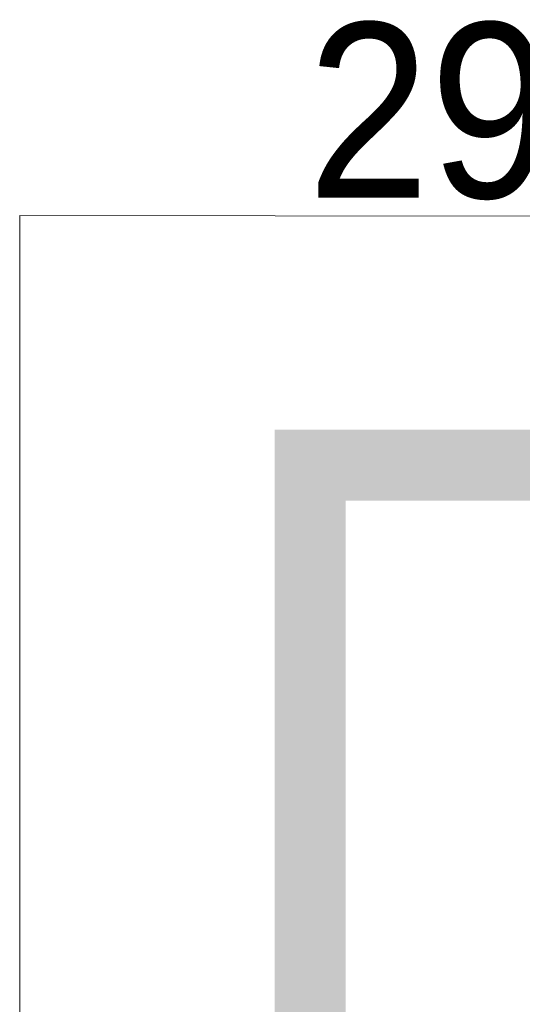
# Model space of a CAD drawing. Header units: metres. Extents: x 6502846 to 6512378, y 5892705 to 5896166.
# Tile 69 of 73: x 6508080 to 6508258, y 5895818 to 5896166. Entities that reach past the tile are written whole.
import ezdxf

# ---------------------------------------------------------------- set-up
doc = ezdxf.new("R2010")
doc.units = ezdxf.units.M
doc.header["$MEASUREMENT"] = 0
doc.layers.add('_tabelki_ramki_cienkie', color=251, linetype='Continuous', lineweight=5)
doc.layers.add('I_wypełnienie', color=254, linetype='Continuous')
doc.layers.add('TEXT', color=7, linetype='Continuous')
doc.styles.add('ARCHENIKA_100_wymiary', font='arial.ttf', dxfattribs={"width": 0.9, "height": 15})

msp = doc.modelspace()

# ---------------------------------------------------------------- hatches: boundary and pattern name
at = {"layer": 'I_wypełnienie', "linetype": 'ByBlock', "true_color": 0x4a4a4a}
h = msp.add_hatch(color=251, dxfattribs=at)
h.dxf.hatch_style = 1
h.paths.add_polyline_path([(6508170.27, 5896021.062), (6508170.27, 5894539.599), (6510327.592, 5894539.599), (6510327.592, 5896021.062)])
h.paths.add_polyline_path([(6510300.047, 5895996.062), (6510300.047, 5894566.481), (6508195.27, 5894566.481), (6508195.27, 5895996.062)], flags=16)

# ---------------------------------------------------------------- linework, layer by layer
at = {"layer": '_tabelki_ramki_cienkie', "linetype": 'Continuous', "transparency": 33554687}
msp.add_lwpolyline([(6508080.378, 5894461.971), (6508080.378, 5896096.661), (6510420.495, 5896093.579), (6510420.495, 5894458.889)], close=True, dxfattribs=at)

# ---------------------------------------------------------------- texts
at = {"layer": 'TEXT', "insert": (6508181.791, 5896267.424), "char_height": 61.6965, "width": 1524.21805, "attachment_point": 1, "style": 'ARCHENIKA_100_wymiary'}
msp.add_mtext('\\P297x420', dxfattribs=at)

doc.saveas('drawing.dxf')
